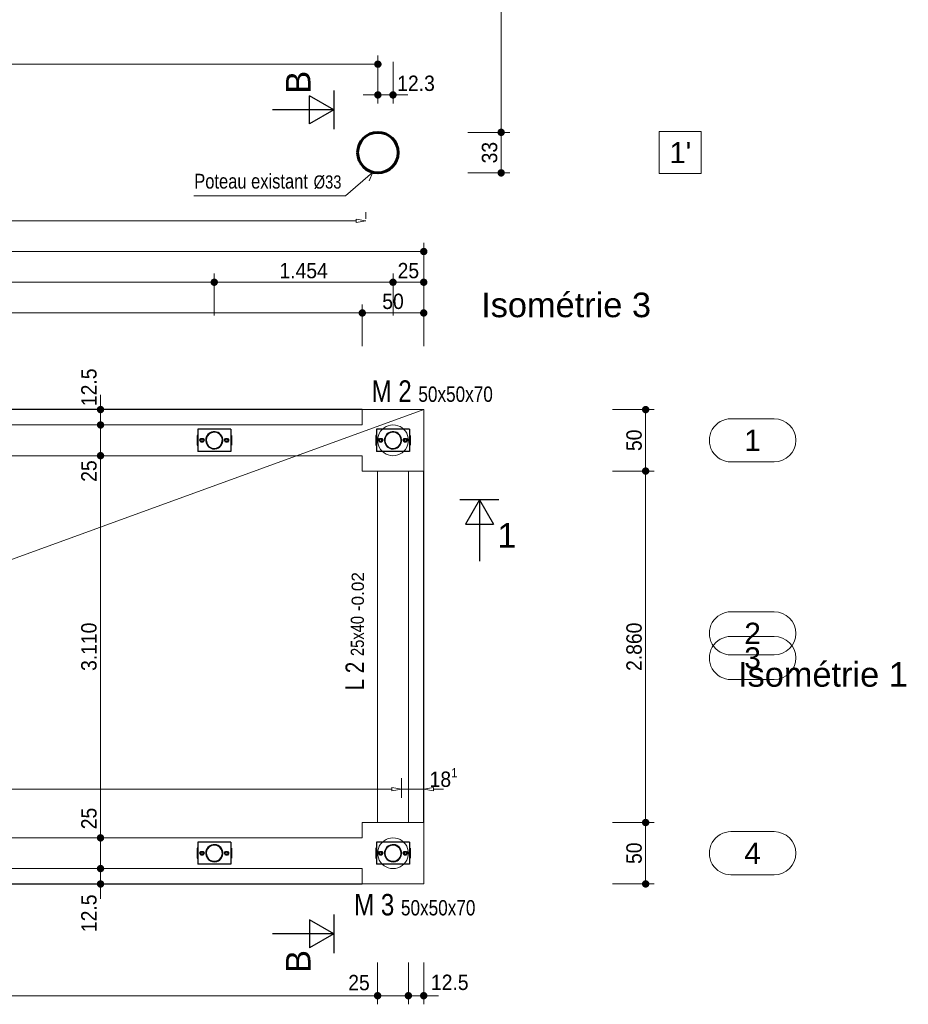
# Model space of a CAD drawing. Header units: metres. Extents: x -72 to 55, y -2 to 35.
# Tile 4 of 8: x -21 to -14, y 16 to 24. Entities that reach past the tile are written whole.
import ezdxf
from ezdxf.enums import TextEntityAlignment as Align

# ---------------------------------------------------------------- set-up
doc = ezdxf.new("R2010")
doc.units = ezdxf.units.M
doc.layers.add('FOND. ESCAL. SECOURS . FONDATIONS- PL BAS RDC', color=7, linetype='Continuous')
doc.layers.add('FOND. ESCAL. SECOURS . FONDATIONS- PL BAS RDC. Habillage', color=7, linetype='Continuous')
doc.styles.add('GrAnnotations', font='simplex.shx', dxfattribs={"height": 0.15})
doc.styles.add('GrCotations', font='arial.ttf', dxfattribs={"width": 0.9})
doc.styles.add('GrCoupe', font='swissli.ttf', dxfattribs={"height": 0.2})
doc.styles.add('GrTitreDessin', font='swissli.ttf', dxfattribs={"height": 0.2})
doc.styles.add('GrTrame', font='arial.ttf', dxfattribs={"height": 0.17})

# ---------------------------------------------------------------- blocks, each defined once
blk = doc.blocks.new('Part-1649644-26931 - 26851')
at = {"color": 136, "linetype": 'Continuous', "lineweight": -3}
for start_param, end_param in [(-0.7853981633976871, 2.356194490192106), (2.356194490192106, 5.497787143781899)]:
    blk.add_ellipse((87754.80934935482, 7340.6196640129), major_axis=(-7.07106781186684, 7.071067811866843), ratio=0.9999999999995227, start_param=start_param, end_param=end_param, dxfattribs=at)
blk = doc.blocks.new('Part-1649644-26932 - 26851')
at = {"layer": 'FOND. ESCAL. SECOURS . FONDATIONS- PL BAS RDC', "color": 136, "linetype": 'Continuous', "lineweight": -3}
for p, q in [((87714.80934935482, 7305.619664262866), (87714.80934935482, 7300.619665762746)), ((87714.80934935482, 7300.619665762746), (87794.80934935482, 7300.619665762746)), ((87794.80934935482, 7300.619665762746), (87794.80934935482, 7305.619664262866))]:
    blk.add_line(p, q, dxfattribs=at)
blk = doc.blocks.new('Part-1649644-26926 - 26851')
at = {"layer": 'FOND. ESCAL. SECOURS . FONDATIONS- PL BAS RDC', "color": 136, "linetype": 'Continuous', "lineweight": -3}
for p, q in [((87714.80934935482, 7575.619664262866), (87714.80934935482, 7580.619665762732)), ((87714.80934935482, 7580.619665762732), (87794.80934935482, 7580.619665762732)), ((87794.80934935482, 7580.619665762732), (87794.80934935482, 7575.619664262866))]:
    blk.add_line(p, q, dxfattribs=at)
blk = doc.blocks.new('Part-1649644-26872 - 26851')
at = {"layer": 'FOND. ESCAL. SECOURS . FONDATIONS- PL BAS RDC', "color": 136, "linetype": 'Continuous', "lineweight": -3}
for major_axis, ratio, start_param, end_param in [((49.39140756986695, 49.39140756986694), 0.999999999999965, 5.811946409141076, 8.953539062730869), ((-46.5629804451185, 46.5629804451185), 0.9999999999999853, 0.4712388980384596, 3.612831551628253), ((49.39140756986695, 49.39140756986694), 0.999999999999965, 2.670353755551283, 5.811946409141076), ((46.56298044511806, 46.56298044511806), 1, 5.183627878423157, 8.325220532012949)]:
    blk.add_ellipse((87754.80934935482, 7440.61966387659), major_axis=major_axis, ratio=ratio, start_param=start_param, end_param=end_param, dxfattribs=at)
blk = doc.blocks.new('Part-1649644-26930 - 26851')
at = {"layer": 'FOND. ESCAL. SECOURS . FONDATIONS- PL BAS RDC', "color": 136, "linetype": 'Continuous', "lineweight": -3}
for p, q in [((87739.80934935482, 7549.279918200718), (87754.80934935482, 7557.940172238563)), ((87739.80934935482, 7531.95941012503), (87739.80934935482, 7549.279918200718)), ((87754.80934935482, 7523.299156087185), (87739.80934935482, 7531.95941012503)), ((87754.80934935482, 7557.940172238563), (87769.80934935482, 7549.279918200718)), ((87769.80934935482, 7531.95941012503), (87754.80934935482, 7523.299156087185)), ((87769.80934935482, 7549.279918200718), (87769.80934935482, 7531.95941012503))]:
    blk.add_line(p, q, dxfattribs=at)
blk = doc.blocks.new('Part-1649644-26873 - 26851')
at = {"layer": 'FOND. ESCAL. SECOURS . FONDATIONS- PL BAS RDC', "color": 136, "linetype": 'Continuous', "lineweight": -3}
for major_axis, ratio, start_param, end_param in [((-49.39140756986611, 49.39140756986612), 0.9999999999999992, 4.241150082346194, 7.382742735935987), ((-46.5629804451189, 46.56298044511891), 0.9999999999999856, 0.4712388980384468, 3.61283155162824), ((49.39140756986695, 49.39140756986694), 0.999999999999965, 2.670353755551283, 5.811946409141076), ((46.56298044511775, 46.56298044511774), 1, 5.183627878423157, 8.325220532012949)]:
    blk.add_ellipse((87754.80934935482, 8894.389608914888), major_axis=major_axis, ratio=ratio, start_param=start_param, end_param=end_param, dxfattribs=at)
blk = doc.blocks.new('Part-1649644-26923 - 26851')
at = {"layer": 'FOND. ESCAL. SECOURS . FONDATIONS- PL BAS RDC', "color": 136, "linetype": 'Continuous', "lineweight": -3}
for p, q in [((87664.95935090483, 7575.619664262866), (87664.95935090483, 7305.619664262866)), ((87664.95935090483, 7575.619664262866), (87844.65934780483, 7575.619664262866)), ((87844.65934780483, 7575.619664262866), (87844.65934780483, 7305.619664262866)), ((87664.95935090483, 7305.619664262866), (87844.65934780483, 7305.619664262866))]:
    blk.add_line(p, q, dxfattribs=at)
blk = doc.blocks.new('Part-1649644-26925 - 26851')
at = {"color": 136, "linetype": 'Continuous', "lineweight": -3}
for start_param, end_param in [(-0.7853981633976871, 2.356194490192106), (2.356194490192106, 5.497787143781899)]:
    blk.add_ellipse((87754.80934935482, 7540.619664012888), major_axis=(-7.07106781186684, 7.071067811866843), ratio=0.9999999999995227, start_param=start_param, end_param=end_param, dxfattribs=at)
blk = doc.blocks.new('Part-1649644-26936 - 26851')
at = {"layer": 'FOND. ESCAL. SECOURS . FONDATIONS- PL BAS RDC', "color": 136, "linetype": 'Continuous', "lineweight": -3}
for p, q in [((87739.80934935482, 7349.279918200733), (87754.80934935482, 7357.940172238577)), ((87739.80934935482, 7331.959410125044), (87739.80934935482, 7349.279918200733)), ((87754.80934935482, 7323.2991560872), (87739.80934935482, 7331.959410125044)), ((87754.80934935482, 7357.940172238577), (87769.80934935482, 7349.279918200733)), ((87769.80934935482, 7331.959410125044), (87754.80934935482, 7323.2991560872)), ((87769.80934935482, 7349.279918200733), (87769.80934935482, 7331.959410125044))]:
    blk.add_line(p, q, dxfattribs=at)
blk = doc.blocks.new('Part-1649644-26939 - 26851')
at = {"layer": 'FOND. ESCAL. SECOURS . FONDATIONS- PL BAS RDC', "color": 136, "linetype": 'Continuous', "lineweight": -3}
for p, q in [((87664.95935090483, 9029.38960706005), (87664.95935090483, 8759.38960706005)), ((87664.95935090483, 9029.38960706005), (87844.65934780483, 9029.38960706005)), ((87844.65934780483, 9029.38960706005), (87844.65934780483, 8759.38960706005)), ((87664.95935090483, 8759.38960706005), (87844.65934780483, 8759.38960706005))]:
    blk.add_line(p, q, dxfattribs=at)
blk = doc.blocks.new('Part-1649644-26941 - 26851')
at = {"color": 136, "linetype": 'Continuous', "lineweight": -3}
for start_param, end_param in [(-0.7853981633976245, 2.356194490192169), (2.356194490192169, 5.497787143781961)]:
    blk.add_ellipse((87754.80934935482, 8994.389608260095), major_axis=(-7.071067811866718, 7.071067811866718), ratio=0.9999999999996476, start_param=start_param, end_param=end_param, dxfattribs=at)
blk = doc.blocks.new('Part-1649644-26942 - 26851')
at = {"layer": 'FOND. ESCAL. SECOURS . FONDATIONS- PL BAS RDC', "color": 136, "linetype": 'Continuous', "lineweight": -3}
for p, q in [((87714.80934935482, 9029.38960706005), (87714.80934935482, 9034.389599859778)), ((87714.80934935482, 9034.389599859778), (87794.80934935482, 9034.389599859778)), ((87794.80934935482, 9034.389599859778), (87794.80934935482, 9029.38960706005))]:
    blk.add_line(p, q, dxfattribs=at)
blk = doc.blocks.new('Part-1649644-26946 - 26851')
at = {"layer": 'FOND. ESCAL. SECOURS . FONDATIONS- PL BAS RDC', "color": 136, "linetype": 'Continuous', "lineweight": -3}
for p, q in [((87739.80934935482, 9003.04986157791), (87754.80934935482, 9011.710115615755)), ((87739.80934935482, 8985.729353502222), (87739.80934935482, 9003.04986157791)), ((87754.80934935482, 8977.069099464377), (87739.80934935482, 8985.729353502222)), ((87754.80934935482, 9011.710115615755), (87769.80934935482, 9003.04986157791)), ((87769.80934935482, 8985.729353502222), (87754.80934935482, 8977.069099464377)), ((87769.80934935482, 9003.04986157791), (87769.80934935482, 8985.729353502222))]:
    blk.add_line(p, q, dxfattribs=at)
blk = doc.blocks.new('Part-1649644-26947 - 26851')
at = {"color": 136, "linetype": 'Continuous', "lineweight": -3}
for major_axis, ratio, start_param, end_param in [((-7.071067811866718, 7.071067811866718), 0.9999999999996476, -0.7853981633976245, 2.356194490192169), ((-7.071067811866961, 7.071067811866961), 0.9999999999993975, 2.356194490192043, 5.497787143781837)]:
    blk.add_ellipse((87754.80934935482, 8794.389608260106), major_axis=major_axis, ratio=ratio, start_param=start_param, end_param=end_param, dxfattribs=at)
blk = doc.blocks.new('Part-1649644-26948 - 26851')
at = {"layer": 'FOND. ESCAL. SECOURS . FONDATIONS- PL BAS RDC', "color": 136, "linetype": 'Continuous', "lineweight": -3}
for p, q in [((87714.80934935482, 8759.38960706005), (87714.80934935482, 8754.389599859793)), ((87714.80934935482, 8754.389599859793), (87794.80934935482, 8754.389599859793)), ((87794.80934935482, 8754.389599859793), (87794.80934935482, 8759.38960706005))]:
    blk.add_line(p, q, dxfattribs=at)
blk = doc.blocks.new('Part-1649644-26952 - 26851')
at = {"layer": 'FOND. ESCAL. SECOURS . FONDATIONS- PL BAS RDC', "color": 136, "linetype": 'Continuous', "lineweight": -3}
for p, q in [((87739.80934935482, 8803.049861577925), (87754.80934935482, 8811.71011561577)), ((87739.80934935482, 8785.729353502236), (87739.80934935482, 8803.049861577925)), ((87754.80934935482, 8777.069099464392), (87739.80934935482, 8785.729353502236)), ((87754.80934935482, 8811.71011561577), (87769.80934935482, 8803.049861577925)), ((87769.80934935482, 8785.729353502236), (87754.80934935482, 8777.069099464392)), ((87769.80934935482, 8803.049861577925), (87769.80934935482, 8785.729353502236))]:
    blk.add_line(p, q, dxfattribs=at)
blk = doc.blocks.new('Part-1649644-26978 - 26851')
at = {"layer": 'FOND. ESCAL. SECOURS . FONDATIONS- PL BAS RDC', "color": 136, "linetype": 'Continuous', "lineweight": -3}
for centre, major_axis, ratio, start_param, end_param in [((91114.83934935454, 7440.619663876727), (49.391407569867, 49.39140756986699), 0.9999999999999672, 5.81194640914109, 8.953539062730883), ((91114.83934935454, 7440.61966387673), (-46.5629804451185, 46.5629804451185), 0.9999999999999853, 0.4712388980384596, 3.612831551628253), ((91114.83934935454, 7440.619663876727), (49.391407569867, 49.39140756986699), 0.9999999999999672, 2.670353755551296, 5.81194640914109), ((91114.83934935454, 7440.61966387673), (-46.5629804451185, 46.5629804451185), 0.9999999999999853, 3.612831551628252, 6.754424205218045)]:
    blk.add_ellipse(centre, major_axis=major_axis, ratio=ratio, start_param=start_param, end_param=end_param, dxfattribs=at)
blk = doc.blocks.new('Part-1649644-26979 - 26851')
at = {"layer": 'FOND. ESCAL. SECOURS . FONDATIONS- PL BAS RDC', "color": 136, "linetype": 'Continuous', "lineweight": -3}
for centre, major_axis, ratio, start_param, end_param in [((91114.83934935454, 8894.38960891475), (49.39140756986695, 49.39140756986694), 0.999999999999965, 5.811946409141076, 8.953539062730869), ((91114.83934935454, 8894.389608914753), (-46.56298044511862, 46.56298044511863), 0.9999999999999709, 0.471238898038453, 3.612831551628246), ((91114.83934935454, 8894.38960891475), (49.39140756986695, 49.39140756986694), 0.999999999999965, 2.670353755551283, 5.811946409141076), ((91114.83934935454, 8894.389608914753), (-46.56298044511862, 46.56298044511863), 0.9999999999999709, 3.612831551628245, 6.754424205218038)]:
    blk.add_ellipse(centre, major_axis=major_axis, ratio=ratio, start_param=start_param, end_param=end_param, dxfattribs=at)
blk = doc.blocks.new('Part-1649644-27000 - 26851')
at = {"layer": 'FOND. ESCAL. SECOURS . FONDATIONS- PL BAS RDC', "color": 136, "linetype": 'Continuous', "lineweight": -3}
for p, q in [((91024.98935090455, 7575.619664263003), (91024.98935090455, 7305.619664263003)), ((91024.98935090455, 7575.619664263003), (91204.68934780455, 7575.619664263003)), ((91204.68934780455, 7575.619664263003), (91204.68934780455, 7305.619664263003)), ((91024.98935090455, 7305.619664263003), (91204.68934780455, 7305.619664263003))]:
    blk.add_line(p, q, dxfattribs=at)
blk = doc.blocks.new('Part-1649644-27002 - 26851')
at = {"color": 136, "linetype": 'Continuous', "lineweight": -3}
for major_axis, ratio, start_param, end_param in [((-7.071067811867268, 7.071067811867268), 0.9999999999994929, -0.7853981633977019, 2.356194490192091), ((-7.071067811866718, 7.071067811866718), 0.9999999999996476, 2.356194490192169, 5.497787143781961)]:
    blk.add_ellipse((91114.83934935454, 7540.619664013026), major_axis=major_axis, ratio=ratio, start_param=start_param, end_param=end_param, dxfattribs=at)
blk = doc.blocks.new('Part-1649644-27003 - 26851')
at = {"layer": 'FOND. ESCAL. SECOURS . FONDATIONS- PL BAS RDC', "color": 136, "linetype": 'Continuous', "lineweight": -3}
for p, q in [((91074.83934935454, 7575.619664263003), (91074.83934935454, 7580.61966576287)), ((91074.83934935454, 7580.61966576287), (91154.83934935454, 7580.61966576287)), ((91154.83934935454, 7580.61966576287), (91154.83934935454, 7575.619664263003))]:
    blk.add_line(p, q, dxfattribs=at)
blk = doc.blocks.new('Part-1649644-27007 - 26851')
at = {"layer": 'FOND. ESCAL. SECOURS . FONDATIONS- PL BAS RDC', "color": 136, "linetype": 'Continuous', "lineweight": -3}
for p, q in [((91099.83934935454, 7549.279918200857), (91114.83934935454, 7557.940172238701)), ((91099.83934935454, 7531.959410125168), (91099.83934935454, 7549.279918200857)), ((91114.83934935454, 7523.299156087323), (91099.83934935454, 7531.959410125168)), ((91114.83934935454, 7557.940172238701), (91129.83934935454, 7549.279918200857)), ((91129.83934935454, 7531.959410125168), (91114.83934935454, 7523.299156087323)), ((91129.83934935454, 7549.279918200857), (91129.83934935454, 7531.959410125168))]:
    blk.add_line(p, q, dxfattribs=at)
blk = doc.blocks.new('Part-1649644-27008 - 26851')
at = {"color": 136, "linetype": 'Continuous', "lineweight": -3}
for start_param, end_param in [(-0.7853981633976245, 2.356194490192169), (2.356194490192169, 5.497787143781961)]:
    blk.add_ellipse((91114.83934935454, 7340.61966401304), major_axis=(-7.071067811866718, 7.071067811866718), ratio=0.9999999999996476, start_param=start_param, end_param=end_param, dxfattribs=at)
blk = doc.blocks.new('Part-1649644-27009 - 26851')
at = {"layer": 'FOND. ESCAL. SECOURS . FONDATIONS- PL BAS RDC', "color": 136, "linetype": 'Continuous', "lineweight": -3}
for p, q in [((91074.83934935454, 7305.619664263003), (91074.83934935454, 7300.619665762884)), ((91074.83934935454, 7300.619665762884), (91154.83934935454, 7300.619665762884)), ((91154.83934935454, 7300.619665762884), (91154.83934935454, 7305.619664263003))]:
    blk.add_line(p, q, dxfattribs=at)
blk = doc.blocks.new('Part-1649644-27013 - 26851')
at = {"layer": 'FOND. ESCAL. SECOURS . FONDATIONS- PL BAS RDC', "color": 136, "linetype": 'Continuous', "lineweight": -3}
for p, q in [((91099.83934935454, 7349.279918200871), (91114.83934935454, 7357.940172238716)), ((91099.83934935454, 7331.959410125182), (91099.83934935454, 7349.279918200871)), ((91114.83934935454, 7323.299156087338), (91099.83934935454, 7331.959410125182)), ((91114.83934935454, 7357.940172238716), (91129.83934935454, 7349.279918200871)), ((91129.83934935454, 7331.959410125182), (91114.83934935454, 7323.299156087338)), ((91129.83934935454, 7349.279918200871), (91129.83934935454, 7331.959410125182))]:
    blk.add_line(p, q, dxfattribs=at)
blk = doc.blocks.new('Part-1649644-27016 - 26851')
at = {"layer": 'FOND. ESCAL. SECOURS . FONDATIONS- PL BAS RDC', "color": 136, "linetype": 'Continuous', "lineweight": -3}
for p, q in [((91024.98935090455, 9029.389607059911), (91024.98935090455, 8759.389607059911)), ((91024.98935090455, 9029.389607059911), (91204.68934780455, 9029.389607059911)), ((91204.68934780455, 9029.389607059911), (91204.68934780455, 8759.389607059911)), ((91024.98935090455, 8759.389607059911), (91204.68934780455, 8759.389607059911))]:
    blk.add_line(p, q, dxfattribs=at)
blk = doc.blocks.new('Part-1649644-27018 - 26851')
at = {"color": 136, "linetype": 'Continuous', "lineweight": -3}
for start_param, end_param in [(-0.7853981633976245, 2.356194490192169), (2.356194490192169, 5.497787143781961)]:
    blk.add_ellipse((91114.83934935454, 8994.389608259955), major_axis=(-7.071067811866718, 7.071067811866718), ratio=0.9999999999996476, start_param=start_param, end_param=end_param, dxfattribs=at)
blk = doc.blocks.new('Part-1649644-27019 - 26851')
at = {"layer": 'FOND. ESCAL. SECOURS . FONDATIONS- PL BAS RDC', "color": 136, "linetype": 'Continuous', "lineweight": -3}
for p, q in [((91074.83934935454, 9029.389607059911), (91074.83934935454, 9034.38959985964)), ((91074.83934935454, 9034.38959985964), (91154.83934935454, 9034.38959985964)), ((91154.83934935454, 9034.38959985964), (91154.83934935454, 9029.389607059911))]:
    blk.add_line(p, q, dxfattribs=at)
blk = doc.blocks.new('Part-1649644-27023 - 26851')
at = {"layer": 'FOND. ESCAL. SECOURS . FONDATIONS- PL BAS RDC', "color": 136, "linetype": 'Continuous', "lineweight": -3}
for p, q in [((91099.83934935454, 9003.049861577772), (91114.83934935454, 9011.710115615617)), ((91099.83934935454, 8985.729353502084), (91099.83934935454, 9003.049861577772)), ((91114.83934935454, 8977.06909946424), (91099.83934935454, 8985.729353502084)), ((91114.83934935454, 9011.710115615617), (91129.83934935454, 9003.049861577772)), ((91129.83934935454, 8985.729353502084), (91114.83934935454, 8977.06909946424)), ((91129.83934935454, 9003.049861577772), (91129.83934935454, 8985.729353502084))]:
    blk.add_line(p, q, dxfattribs=at)
blk = doc.blocks.new('Part-1649644-27024 - 26851')
at = {"color": 136, "linetype": 'Continuous', "lineweight": -3}
for start_param, end_param in [(-0.7853981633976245, 2.356194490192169), (2.356194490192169, 5.497787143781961)]:
    blk.add_ellipse((91114.83934935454, 8794.389608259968), major_axis=(-7.071067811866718, 7.071067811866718), ratio=0.9999999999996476, start_param=start_param, end_param=end_param, dxfattribs=at)
blk = doc.blocks.new('Part-1649644-27025 - 26851')
at = {"layer": 'FOND. ESCAL. SECOURS . FONDATIONS- PL BAS RDC', "color": 136, "linetype": 'Continuous', "lineweight": -3}
for p, q in [((91074.83934935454, 8759.389607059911), (91074.83934935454, 8754.389599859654)), ((91074.83934935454, 8754.389599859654), (91154.83934935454, 8754.389599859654)), ((91154.83934935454, 8754.389599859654), (91154.83934935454, 8759.389607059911))]:
    blk.add_line(p, q, dxfattribs=at)
blk = doc.blocks.new('Part-1649644-27029 - 26851')
at = {"layer": 'FOND. ESCAL. SECOURS . FONDATIONS- PL BAS RDC', "color": 136, "linetype": 'Continuous', "lineweight": -3}
for p, q in [((91099.83934935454, 8803.049861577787), (91114.83934935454, 8811.710115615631)), ((91099.83934935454, 8785.729353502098), (91099.83934935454, 8803.049861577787)), ((91114.83934935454, 8777.069099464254), (91099.83934935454, 8785.729353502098)), ((91114.83934935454, 8811.710115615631), (91129.83934935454, 8803.049861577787)), ((91129.83934935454, 8785.729353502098), (91114.83934935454, 8777.069099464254)), ((91129.83934935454, 8803.049861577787), (91129.83934935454, 8785.729353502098))]:
    blk.add_line(p, q, dxfattribs=at)

msp = doc.modelspace()

# ---------------------------------------------------------------- linework, layer by layer
at = {"layer": 'FOND. ESCAL. SECOURS . FONDATIONS- PL BAS RDC', "color": 40, "linetype": 'Continuous', "lineweight": 18}
for p, q in [((-17.11399707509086, 23.13335158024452), (-17.11399707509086, 26.01335158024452)), ((-18.17682389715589, 23.62795062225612), (-25.27182389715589, 23.62795062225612)), ((-18.14682389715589, 23.62795062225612), (-18.17682389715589, 23.62795062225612)), ((-18.17682389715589, 23.37795062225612), (-18.23682389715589, 23.37795062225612)), ((-18.14682389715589, 23.37795062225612), (-18.17682389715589, 23.37795062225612)), ((-18.11682389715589, 23.37795062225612), (-17.99382389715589, 23.37795062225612)), ((-17.96382389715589, 23.37795062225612), (-17.93382389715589, 23.37795062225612)), ((-17.93382389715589, 23.37795062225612), (-17.87382389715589, 23.37795062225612)), ((-17.11399707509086, 23.10335158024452), (-17.11399707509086, 23.13335158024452)), ((-17.11399707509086, 23.04335158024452), (-17.11399707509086, 23.01335158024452)), ((-17.11399707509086, 23.01335158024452), (-17.11399707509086, 22.80335151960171)), ((-17.11399707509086, 22.77335151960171), (-17.11399707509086, 22.80335151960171)), ((-25.15432389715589, 22.35377756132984), (-18.29432389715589, 22.35377756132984)), ((-18.29432389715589, 22.36711089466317), (-18.21432389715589, 22.35377756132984)), ((-18.29432389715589, 22.36711089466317), (-18.29432389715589, 22.34044422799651)), ((-18.21432389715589, 22.35377756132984), (-18.29432389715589, 22.34044422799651)), ((-17.8038239, 22.10378524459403), (-25.3148239, 22.10378524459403)), ((-17.7738239, 22.10378524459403), (-17.8038239, 22.10378524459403)), ((-23.24882389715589, 21.85378524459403), (-19.50782389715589, 21.85378524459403)), ((-19.47782389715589, 21.85378524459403), (-19.50782389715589, 21.85378524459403)), ((-19.41782389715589, 21.85378524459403), (-19.38782389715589, 21.85378524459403)), ((-18.05382389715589, 21.85378524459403), (-19.38782389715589, 21.85378524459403)), ((-18.02382389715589, 21.85378524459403), (-18.05382389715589, 21.85378524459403)), ((-17.96382389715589, 21.85378524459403), (-17.93382389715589, 21.85378524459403)), ((-17.93382389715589, 21.85378524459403), (-17.8038239, 21.85378524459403)), ((-17.7738239, 21.85378524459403), (-17.8038239, 21.85378524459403)), ((-18.3038239, 21.60378524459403), (-24.8148239, 21.60378524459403)), ((-18.2738239, 21.60378524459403), (-18.3038239, 21.60378524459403)), ((-18.2138239, 21.60378524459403), (-18.1838239, 21.60378524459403)), ((-18.1838239, 21.60378524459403), (-17.8038239, 21.60378524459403)), ((-17.7738239, 21.60378524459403), (-17.8038239, 21.60378524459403)), ((-20.37292794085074, 20.87749641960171), (-20.37292794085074, 20.93749641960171)), ((-20.37292794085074, 20.84749641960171), (-20.37292794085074, 20.87749641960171)), ((-20.37292794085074, 20.81749641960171), (-20.37292794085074, 20.69249641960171)), ((-20.37292794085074, 20.75249641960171), (-20.37292794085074, 20.81249641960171)), ((-20.37292794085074, 20.72249641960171), (-20.37292794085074, 20.75249641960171)), ((-15.93860647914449, 20.7874964), (-15.93860647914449, 20.7574964)), ((-15.93860647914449, 20.7574964), (-15.93860647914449, 20.3774964)), ((-20.37292794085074, 20.44249641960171), (-20.37292794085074, 20.69249641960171)), ((-20.37292794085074, 20.66249641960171), (-20.37292794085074, 20.63249641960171)), ((-20.37292794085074, 20.63249641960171), (-20.37292794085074, 20.57249641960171)), ((-20.37292794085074, 20.41249641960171), (-20.37292794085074, 20.38249641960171)), ((-20.37292794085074, 20.41249641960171), (-20.37292794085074, 20.38249641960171)), ((-20.37292794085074, 20.38249641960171), (-20.37292794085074, 20.32249641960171)), ((-20.37292794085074, 20.38249641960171), (-20.37292794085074, 17.39249641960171)), ((-15.93860647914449, 20.3474964), (-15.93860647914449, 20.3774964)), ((-15.93860647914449, 20.2874964), (-15.93860647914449, 20.2574964)), ((-15.93860647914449, 17.51749641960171), (-15.93860647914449, 20.2574964)), ((-18.00432389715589, 17.72889936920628), (-25.1143238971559, 17.72889936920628)), ((-18.00432389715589, 17.72889936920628), (-18.08432389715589, 17.72889936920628)), ((-18.00432389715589, 17.74223270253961), (-17.92432389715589, 17.72889936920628)), ((-18.00432389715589, 17.74223270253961), (-18.00432389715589, 17.71556603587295)), ((-18.00432389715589, 17.74223270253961), (-17.92432389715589, 17.72889936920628)), ((-18.00432389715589, 17.74223270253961), (-18.00432389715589, 17.71556603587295)), ((-17.92432389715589, 17.72889936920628), (-18.00432389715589, 17.71556603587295)), ((-17.92432389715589, 17.72889936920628), (-18.00432389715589, 17.71556603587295)), ((-17.92432389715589, 17.72889936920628), (-17.74382389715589, 17.72889936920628)), ((-17.74382389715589, 17.72889936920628), (-17.66382389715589, 17.74223270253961)), ((-17.66382389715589, 17.71556603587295), (-17.74382389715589, 17.72889936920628)), ((-17.66382389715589, 17.71556603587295), (-17.66382389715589, 17.74223270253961)), ((-17.66382389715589, 17.72889936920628), (-17.58382389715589, 17.72889936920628)), ((-15.93860647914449, 17.48749641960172), (-15.93860647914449, 17.51749641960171)), ((-20.37292794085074, 17.39249641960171), (-20.37292794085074, 17.45249641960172)), ((-20.37292794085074, 17.36249641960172), (-20.37292794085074, 17.39249641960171)), ((-20.37292794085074, 17.36249641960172), (-20.37292794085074, 17.39249641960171)), ((-15.93860647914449, 17.42749641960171), (-15.93860647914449, 17.39749641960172)), ((-15.93860647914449, 17.39749641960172), (-15.93860647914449, 17.0174964)), ((-20.37292794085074, 17.08249641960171), (-20.37292794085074, 17.33249641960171)), ((-20.37292794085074, 17.14249641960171), (-20.37292794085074, 17.20249641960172)), ((-20.37292794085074, 17.11249641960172), (-20.37292794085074, 17.14249641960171)), ((-20.37292794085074, 17.08249641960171), (-20.37292794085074, 16.95749641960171)), ((-20.37292794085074, 17.05249641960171), (-20.37292794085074, 17.02249641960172)), ((-20.37292794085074, 17.02249641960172), (-20.37292794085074, 16.96249641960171)), ((-15.93860647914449, 16.9874964), (-15.93860647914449, 17.0174964)), ((-20.37292794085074, 16.92749641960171), (-20.37292794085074, 16.89749641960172)), ((-20.37292794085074, 16.89749641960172), (-20.37292794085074, 16.83749641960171)), ((-18.17882389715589, 16.04828864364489), (-24.93982389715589, 16.04828864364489)), ((-18.17882389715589, 16.04828864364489), (-18.23882389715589, 16.04828864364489)), ((-18.14882389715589, 16.04828864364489), (-18.17882389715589, 16.04828864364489)), ((-18.14882389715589, 16.04828864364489), (-18.17882389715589, 16.04828864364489)), ((-18.11882389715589, 16.04828864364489), (-17.86882389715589, 16.04828864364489)), ((-17.9288239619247, 16.04828864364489), (-17.9888239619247, 16.04828864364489)), ((-17.8988239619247, 16.04828864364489), (-17.9288239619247, 16.04828864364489)), ((-17.74382389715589, 16.04828864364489), (-17.8688239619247, 16.04828864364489)), ((-17.83882389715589, 16.04828864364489), (-17.80882389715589, 16.04828864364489)), ((-17.80882389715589, 16.04828864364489), (-17.74882389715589, 16.04828864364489)), ((-17.71382389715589, 16.04828864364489), (-17.68382389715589, 16.04828864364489)), ((-17.68382389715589, 16.04828864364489), (-17.62382389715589, 16.04828864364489))]:
    msp.add_line(p, q, dxfattribs=at)
at = {"layer": 'FOND. ESCAL. SECOURS . FONDATIONS- PL BAS RDC', "color": 42, "linetype": 'Continuous', "lineweight": 18}
for p, q in [((-18.11682389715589, 23.39826359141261), (-18.11682389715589, 23.69795062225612)), ((-17.99382389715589, 23.64795062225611), (-17.99382389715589, 23.30795062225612)), ((-18.11682389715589, 23.37795062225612), (-18.11682389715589, 23.30795062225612)), ((-17.38399707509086, 23.07335158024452), (-17.04399707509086, 23.07335158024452)), ((-17.38399707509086, 23.07335158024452), (-17.04399707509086, 23.07335158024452)), ((-17.38399707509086, 22.74335151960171), (-17.04399707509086, 22.74335151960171)), ((-18.21432389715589, 22.36869671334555), (-18.21432389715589, 22.42377756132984)), ((-17.7438239, 21.83378524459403), (-17.7438239, 22.17378524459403)), ((-19.44782389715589, 21.58378524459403), (-19.44782389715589, 21.92378524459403)), ((-19.44782389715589, 21.58378524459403), (-19.44782389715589, 21.92378524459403)), ((-17.99382389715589, 21.58378524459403), (-17.99382389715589, 21.92378524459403)), ((-17.99382389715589, 21.58378524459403), (-17.99382389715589, 21.92378524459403)), ((-17.7438239, 21.58378524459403), (-17.7438239, 21.92378524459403)), ((-18.2438239, 21.33378524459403), (-18.2438239, 21.67378524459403)), ((-18.2438239, 21.33378524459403), (-18.2438239, 21.67378524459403)), ((-17.7438239, 21.33378524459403), (-17.7438239, 21.67378524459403)), ((-20.64292794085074, 20.81749641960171), (-20.30292794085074, 20.81749641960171)), ((-16.20860647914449, 20.8174964), (-15.86860647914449, 20.8174964)), ((-20.64292794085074, 20.69249641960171), (-20.30292794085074, 20.69249641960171)), ((-20.64292794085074, 20.69249641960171), (-20.30292794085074, 20.69249641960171)), ((-20.64292794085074, 20.44249641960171), (-20.30292794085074, 20.44249641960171)), ((-20.64292794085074, 20.44249641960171), (-20.30292794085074, 20.44249641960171)), ((-16.20860647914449, 20.3174964), (-15.86860647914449, 20.3174964)), ((-16.20860647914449, 20.3174964), (-15.86860647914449, 20.3174964)), ((-17.92432389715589, 17.81849687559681), (-17.92432389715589, 17.65889936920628)), ((-17.92432389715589, 17.73247888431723), (-17.92432389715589, 17.65889936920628)), ((-17.74382389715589, 17.72889936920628), (-17.74382389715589, 17.65889936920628)), ((-16.20860647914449, 17.45749641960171), (-15.86860647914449, 17.45749641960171)), ((-16.20860647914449, 17.45749641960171), (-15.86860647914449, 17.45749641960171)), ((-20.64292794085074, 17.33249641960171), (-20.30292794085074, 17.33249641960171)), ((-20.64292794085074, 17.33249641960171), (-20.30292794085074, 17.33249641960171)), ((-20.64292794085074, 17.08249641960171), (-20.30292794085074, 17.08249641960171)), ((-20.64292794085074, 17.08249641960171), (-20.30292794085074, 17.08249641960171)), ((-20.64292794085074, 16.95749641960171), (-20.30292794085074, 16.95749641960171)), ((-16.20860647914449, 16.9574964), (-15.86860647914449, 16.9574964)), ((-18.11882389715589, 16.31828864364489), (-18.11882389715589, 15.97828864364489)), ((-18.11882389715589, 16.31828864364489), (-18.11882389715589, 15.97828864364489)), ((-17.8688239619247, 16.31828864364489), (-17.8688239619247, 15.97828864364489)), ((-17.86882389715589, 16.31828864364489), (-17.86882389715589, 15.97828864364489)), ((-17.74382389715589, 16.31828864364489), (-17.74382389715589, 15.97828864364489))]:
    msp.add_line(p, q, dxfattribs=at)
at = {"layer": 'FOND. ESCAL. SECOURS . FONDATIONS- PL BAS RDC', "color": 7, "linetype": 'Continuous', "lineweight": -3}
for p, q in [((-18.47431670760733, 23.25688858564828), (-18.67431670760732, 23.37035165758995)), ((-18.67431670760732, 23.14342551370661), (-18.67431670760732, 23.37035165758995)), ((-18.67431670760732, 23.25688858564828), (-18.97431670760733, 23.25688858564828)), ((-18.47431670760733, 23.25688858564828), (-18.67431670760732, 23.25688858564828)), ((-18.47431670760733, 23.25688858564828), (-18.67431670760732, 23.14342551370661))]:
    msp.add_line(p, q, dxfattribs=at)
at = {"layer": 'FOND. ESCAL. SECOURS . FONDATIONS- PL BAS RDC', "color": 6, "linetype": 'Continuous', "lineweight": 18}
for p, q in [((-15.8275196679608, 22.7376557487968), (-15.8275196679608, 23.07904729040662)), ((-15.8275196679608, 23.07904729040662), (-15.48612812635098, 23.07904729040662)), ((-15.48612812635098, 23.07904729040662), (-15.48612812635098, 22.7376557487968)), ((-15.48612812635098, 22.7376557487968), (-15.8275196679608, 22.7376557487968)), ((-15.24462198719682, 20.74329450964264), (-14.89302580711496, 20.74329450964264)), ((-15.24462198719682, 20.39169832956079), (-14.89302580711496, 20.39169832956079)), ((-15.24462198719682, 19.17229450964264), (-14.89302580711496, 19.17229450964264)), ((-15.24462198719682, 18.97229450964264), (-14.89302580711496, 18.97229450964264)), ((-15.24462198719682, 18.82069832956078), (-14.89302580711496, 18.82069832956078)), ((-15.24462198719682, 18.62069832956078), (-14.89302580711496, 18.62069832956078)), ((-15.24462198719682, 17.38329450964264), (-14.89302580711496, 17.38329450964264)), ((-15.24462198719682, 17.03169832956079), (-14.89302580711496, 17.03169832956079))]:
    msp.add_line(p, q, dxfattribs=at)
at = {"layer": 'FOND. ESCAL. SECOURS . FONDATIONS- PL BAS RDC', "color": 30, "linetype": 'Continuous', "lineweight": -3}
for p, q in [((-18.24382389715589, 20.81749641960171), (-24.87482389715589, 20.81749641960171)), ((-17.74382389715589, 17.45749641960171), (-17.74382389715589, 20.31749641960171)), ((-24.87482389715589, 16.95749641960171), (-18.24382389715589, 16.95749641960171))]:
    msp.add_line(p, q, dxfattribs=at)
at = {"layer": 'FOND. ESCAL. SECOURS . FONDATIONS- PL BAS RDC', "color": 6, "linetype": 'Continuous', "lineweight": 20}
for p, q in [((-17.7438239, 20.8174964), (-18.2438239, 20.8174964)), ((-17.7438239, 20.3174964), (-17.7438239, 20.8174964)), ((-17.7438239, 16.9574964), (-17.7438239, 17.4574964)), ((-18.2438239, 16.9574964), (-17.7438239, 16.9574964))]:
    msp.add_line(p, q, dxfattribs=at)
at = {"layer": 'FOND. ESCAL. SECOURS . FONDATIONS- PL BAS RDC', "color": 7, "linetype": 'Continuous', "lineweight": 13}
for p, q in [((-18.2438239, 20.69249641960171), (-18.2438239, 20.8174964)), ((-24.8748239, 20.69249641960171), (-18.2438239, 20.69249641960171)), ((-18.2438239, 20.44249641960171), (-24.8748239, 20.44249641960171)), ((-18.2438239, 20.3174964), (-18.2438239, 20.44249641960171)), ((-18.2438239, 20.3174964), (-18.11882389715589, 20.31749641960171)), ((-18.11882389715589, 20.31749641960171), (-17.86882389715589, 20.31749641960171)), ((-18.11882389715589, 17.45749641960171), (-18.11882389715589, 20.3174964)), ((-17.7438239, 20.3174964), (-17.86882389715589, 20.31749641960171)), ((-17.86882389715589, 20.3174964), (-17.86882389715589, 17.45749641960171)), ((-18.2438239, 17.4574964), (-18.11882389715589, 17.45749641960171)), ((-18.2438239, 17.33249641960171), (-18.2438239, 17.4574964)), ((-17.86882389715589, 17.45749641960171), (-18.11882389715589, 17.45749641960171)), ((-17.7438239, 17.4574964), (-17.86882389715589, 17.45749641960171)), ((-24.8748239, 17.33249641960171), (-18.2438239, 17.33249641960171)), ((-18.2438239, 17.08249641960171), (-24.8748239, 17.08249641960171)), ((-18.2438239, 16.9574964), (-18.2438239, 17.08249641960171))]:
    msp.add_line(p, q, dxfattribs=at)
at = {"layer": 'FOND. ESCAL. SECOURS . FONDATIONS- PL BAS RDC', "color": 7, "linetype": 'Continuous', "lineweight": -3, "extrusion": (1.224646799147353e-16, -2.719262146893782e-32, -1)}
for p, q in [((-17.29112582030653, 20.08433579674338), (-17.4045888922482, 19.88433579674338)), ((-17.29112582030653, 20.08433579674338), (-17.29112582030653, 19.88433579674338)), ((-17.29112582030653, 20.08433579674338), (-17.17766274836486, 19.88433579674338)), ((-17.4045888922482, 19.88433579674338), (-17.17766274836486, 19.88433579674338)), ((-17.29112582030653, 19.88433579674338), (-17.29112582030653, 19.58433579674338))]:
    msp.add_line(p, q, dxfattribs=at)
at = {"layer": 'FOND. ESCAL. SECOURS . FONDATIONS- PL BAS RDC', "color": 7, "linetype": 'Continuous', "lineweight": -3, "extrusion": (0, -1.224646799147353e-16, -1)}
for p, q in [((-18.47431670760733, 16.55109458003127), (-18.67431670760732, 16.66455765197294)), ((-18.67431670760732, 16.66455765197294), (-18.67431670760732, 16.4376315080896)), ((-18.67431670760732, 16.55109458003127), (-18.97431670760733, 16.55109458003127)), ((-18.47431670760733, 16.55109458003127), (-18.67431670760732, 16.55109458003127)), ((-18.47431670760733, 16.55109458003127), (-18.67431670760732, 16.4376315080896))]:
    msp.add_line(p, q, dxfattribs=at)
at = {"layer": 'FOND. ESCAL. SECOURS . FONDATIONS- PL BAS RDC', "color": 40, "linetype": 'Continuous', "lineweight": -3, "const_width": 0.03}
for points in [[(-18.13182389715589, 23.62795062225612, 1), (-18.10182389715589, 23.62795062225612, 1)], [(-18.13182389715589, 23.37795062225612, 1), (-18.10182389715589, 23.37795062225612, 1)], [(-17.97882389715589, 23.37795062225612, 1), (-18.00882389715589, 23.37795062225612, 1)], [(-17.11399707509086, 23.08835158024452, 1), (-17.11399707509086, 23.05835158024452, 1)], [(-17.11399707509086, 23.05835158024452, 1), (-17.11399707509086, 23.08835158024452, 1)], [(-17.11399707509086, 22.75835151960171, 1), (-17.11399707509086, 22.72835151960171, 1)], [(-17.7588239, 22.10378524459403, 1), (-17.7288239, 22.10378524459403, 1)], [(-19.46282389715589, 21.85378524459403, 1), (-19.43282389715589, 21.85378524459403, 1)], [(-19.43282389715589, 21.85378524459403, 1), (-19.46282389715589, 21.85378524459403, 1)], [(-18.00882389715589, 21.85378524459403, 1), (-17.97882389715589, 21.85378524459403, 1)], [(-17.97882389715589, 21.85378524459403, 1), (-18.00882389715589, 21.85378524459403, 1)], [(-17.7588239, 21.85378524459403, 1), (-17.7288239, 21.85378524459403, 1)], [(-18.2588239, 21.60378524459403, 1), (-18.2288239, 21.60378524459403, 1)], [(-18.2288239, 21.60378524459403, 1), (-18.2588239, 21.60378524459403, 1)], [(-17.7588239, 21.60378524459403, 1), (-17.7288239, 21.60378524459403, 1)], [(-20.37292794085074, 20.83249641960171, 1), (-20.37292794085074, 20.80249641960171, 1)], [(-15.93860647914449, 20.8024964, 1), (-15.93860647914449, 20.8324964, 1)], [(-20.37292794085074, 20.67749641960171, 1), (-20.37292794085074, 20.70749641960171, 1)], [(-20.37292794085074, 20.70749641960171, 1), (-20.37292794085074, 20.67749641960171, 1)], [(-20.37292794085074, 20.42749641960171, 1), (-20.37292794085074, 20.45749641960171, 1)], [(-20.37292794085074, 20.42749641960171, 1), (-20.37292794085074, 20.45749641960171, 1)], [(-15.93860647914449, 20.3024964, 1), (-15.93860647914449, 20.3324964, 1)], [(-15.93860647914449, 20.3324964, 1), (-15.93860647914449, 20.3024964, 1)], [(-15.93860647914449, 17.47249641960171, 1), (-15.93860647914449, 17.44249641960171, 1)], [(-15.93860647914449, 17.44249641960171, 1), (-15.93860647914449, 17.47249641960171, 1)], [(-20.37292794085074, 17.34749641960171, 1), (-20.37292794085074, 17.31749641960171, 1)], [(-20.37292794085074, 17.34749641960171, 1), (-20.37292794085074, 17.31749641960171, 1)], [(-20.37292794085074, 17.09749641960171, 1), (-20.37292794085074, 17.06749641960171, 1)], [(-20.37292794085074, 17.06749641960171, 1), (-20.37292794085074, 17.09749641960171, 1)], [(-20.37292794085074, 16.94249641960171, 1), (-20.37292794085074, 16.97249641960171, 1)], [(-15.93860647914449, 16.9724964, 1), (-15.93860647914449, 16.9424964, 1)], [(-18.13382389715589, 16.04828864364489, 1), (-18.10382389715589, 16.04828864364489, 1)], [(-18.13382389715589, 16.04828864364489, 1), (-18.10382389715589, 16.04828864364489, 1)], [(-17.8838239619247, 16.04828864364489, 1), (-17.8538239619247, 16.04828864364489, 1)], [(-17.85382389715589, 16.04828864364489, 1), (-17.88382389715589, 16.04828864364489, 1)], [(-17.72882389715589, 16.04828864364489, 1), (-17.75882389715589, 16.04828864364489, 1)]]:
    msp.add_lwpolyline(points, format="xyb", close=True, dxfattribs=at)
at = {"layer": 'FOND. ESCAL. SECOURS . FONDATIONS- PL BAS RDC', "color": 7, "linetype": 'Continuous', "lineweight": -3, "const_width": 0.012}
msp.add_lwpolyline([(-18.47411764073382, 23.09763652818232), (-18.47451577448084, 23.41614064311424)], dxfattribs=at)
at = {"layer": 'FOND. ESCAL. SECOURS . FONDATIONS- PL BAS RDC', "color": 252, "linetype": 'Continuous', "lineweight": 5}
msp.add_lwpolyline([(-19.61296701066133, 22.558118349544), (-18.38041955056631, 22.558118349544), (-18.15805458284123, 22.75046773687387), (-18.18894711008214, 22.67870326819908)], dxfattribs=at)
at = {"layer": 'FOND. ESCAL. SECOURS . FONDATIONS- PL BAS RDC', "color": 7, "linetype": 'Continuous', "lineweight": 5}
msp.add_lwpolyline([(-25.3748239, 16.9574964), (-22.15890702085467, 19.39321931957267), (-21.65890702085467, 19.39321931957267), (-17.7438239, 20.8174964)], dxfattribs=at)
at = {"layer": 'FOND. ESCAL. SECOURS . FONDATIONS- PL BAS RDC', "color": 7, "linetype": 'Continuous', "lineweight": -3, "extrusion": (1.224646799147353e-16, -2.719262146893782e-32, -1), "const_width": 0.012}
msp.add_lwpolyline([(17.45037787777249, 20.08453486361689), (17.13187376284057, 20.08413672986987)], dxfattribs=at)
at = {"layer": 'FOND. ESCAL. SECOURS . FONDATIONS- PL BAS RDC', "color": 7, "linetype": 'Continuous', "lineweight": -3, "extrusion": (0, -1.224646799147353e-16, -1), "const_width": 0.012}
msp.add_lwpolyline([(18.47411764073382, 16.71034663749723), (18.47451577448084, 16.39184252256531)], dxfattribs=at)
at = {"layer": 'FOND. ESCAL. SECOURS . FONDATIONS- PL BAS RDC', "color": 252, "linetype": 'Continuous', "lineweight": 60, "extrusion": (0, 0, -1)}
msp.add_ellipse((-18.11682389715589, 22.90835154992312), major_axis=(-0.1166726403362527, 0.1166726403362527), ratio=0.9999999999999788, start_param=5.497787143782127, end_param=11.78097245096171, dxfattribs=at)
at = {"layer": 'FOND. ESCAL. SECOURS . FONDATIONS- PL BAS RDC', "color": 7, "linetype": 'Continuous', "lineweight": 13}
for centre in [(-17.99382389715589, 20.56749641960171), (-17.99382389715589, 17.20749641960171)]:
    msp.add_ellipse(centre, major_axis=(0.08838834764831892, 0.0883883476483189), ratio=0.9999999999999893, start_param=5.497787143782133, end_param=11.78097245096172, dxfattribs=at)
at = {"layer": 'FOND. ESCAL. SECOURS . FONDATIONS- PL BAS RDC', "color": 6, "linetype": 'Continuous', "lineweight": 18, "extrusion": (0, 0, -1)}
for centre, start_param, end_param in [((-15.24462198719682, 20.56749641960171), 2.35619449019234, 5.497787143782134), ((-14.89302580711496, 20.56749641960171), -0.7853981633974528, 2.35619449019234), ((-15.24462198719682, 18.99649641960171), 2.35619449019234, 5.497787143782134), ((-14.89302580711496, 18.99649641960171), -0.7853981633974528, 2.35619449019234), ((-15.24462198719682, 18.79649641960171), 2.35619449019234, 5.497787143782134), ((-14.89302580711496, 18.79649641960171), -0.7853981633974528, 2.35619449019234), ((-15.24462198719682, 17.20749641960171), 2.35619449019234, 5.497787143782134), ((-14.89302580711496, 17.20749641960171), -0.7853981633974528, 2.35619449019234)]:
    msp.add_ellipse(centre, major_axis=(0.124308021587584, 0.124308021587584), ratio=0.9999999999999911, start_param=start_param, end_param=end_param, dxfattribs=at)

# ---------------------------------------------------------------- block references
at = {"layer": 'FOND. ESCAL. SECOURS . FONDATIONS- PL BAS RDC', "color": 7, "linetype": 'Continuous', "lineweight": -3, "xscale": 0.001, "yscale": 0.001, "zscale": 0.001, "rotation": 270}
for name in ['Part-1649644-26932 - 26851', 'Part-1649644-26923 - 26851', 'Part-1649644-26872 - 26851', 'Part-1649644-26926 - 26851', 'Part-1649644-26948 - 26851', 'Part-1649644-26939 - 26851', 'Part-1649644-26873 - 26851', 'Part-1649644-26942 - 26851', 'Part-1649644-26936 - 26851', 'Part-1649644-26931 - 26851', 'Part-1649644-26930 - 26851', 'Part-1649644-26925 - 26851', 'Part-1649644-26952 - 26851', 'Part-1649644-26947 - 26851', 'Part-1649644-26946 - 26851', 'Part-1649644-26941 - 26851', 'Part-1649644-27009 - 26851', 'Part-1649644-27000 - 26851', 'Part-1649644-26978 - 26851', 'Part-1649644-27003 - 26851', 'Part-1649644-27025 - 26851', 'Part-1649644-27016 - 26851', 'Part-1649644-26979 - 26851', 'Part-1649644-27019 - 26851', 'Part-1649644-27013 - 26851', 'Part-1649644-27008 - 26851', 'Part-1649644-27007 - 26851', 'Part-1649644-27002 - 26851', 'Part-1649644-27029 - 26851', 'Part-1649644-27024 - 26851', 'Part-1649644-27023 - 26851', 'Part-1649644-27018 - 26851']:
    msp.add_blockref(name, (-26.8883035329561, 108.3223057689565), dxfattribs=at)

# ---------------------------------------------------------------- texts
at = {"layer": 'FOND. ESCAL. SECOURS . FONDATIONS- PL BAS RDC', "color": 5, "linetype": 'Continuous', "lineweight": 5, "style": 'GrTrame'}
for s, height, p in [("1'", 0.1706957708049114, (-15.65682389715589, 22.90835151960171)), ('1', 0.1737107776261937, (-15.06882389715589, 20.56749641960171)), ('2', 0.1737107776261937, (-15.06882389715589, 18.99649641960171)), ('3', 0.1737107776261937, (-15.06882389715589, 18.79649641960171)), ('4', 0.1737107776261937, (-15.06882389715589, 17.20749641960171))]:
    msp.add_text(s, height=height, dxfattribs=at).set_placement(p, align=Align.MIDDLE_CENTER)
at = {"layer": 'FOND. ESCAL. SECOURS . FONDATIONS- PL BAS RDC', "color": 7, "linetype": 'Continuous', "lineweight": -3, "char_height": 0.2, "attachment_point": 5, "rotation": 90, "style": 'GrCoupe'}
for insert in [(-18.76470549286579, 23.4809864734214), (-18.76470549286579, 16.32699669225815)]:
    msp.add_mtext('{B}', dxfattribs=dict(at, insert=insert))
at = {"layer": 'FOND. ESCAL. SECOURS . FONDATIONS- PL BAS RDC', "color": 7, "linetype": 'Continuous', "lineweight": 5, "char_height": 0.125, "attachment_point": 5, "style": 'GrCotations'}
for s, insert in [('\\A1;12.3', (-17.8065388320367, 23.47181487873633)), ('\\A1;1.454', (-18.72082389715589, 21.94760686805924)), ('\\A1;25', (-17.86882389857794, 21.94760686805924)), ('\\A1;50', (-17.9938239, 21.69760686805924)), ('\\A1;18{\\H0.6x;\\S1^ ;}', (-17.58228122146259, 17.82272099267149)), ('\\A1;25', (-18.27046662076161, 16.15407239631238)), ('\\A1;12.5', (-17.53204871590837, 16.15634249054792))]:
    msp.add_mtext(s, dxfattribs=dict(at, insert=insert))
at = {"layer": 'FOND. ESCAL. SECOURS . FONDATIONS- PL BAS RDC', "color": 7, "linetype": 'Continuous', "lineweight": 5, "char_height": 0.125, "attachment_point": 5, "rotation": 90, "style": 'GrCotations'}
for s, insert in [('\\A1;33', (-17.20786133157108, 22.90835154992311)), ('\\A1;12.5', (-20.46674956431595, 20.99888657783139)), ('\\A1;50', (-16.03242810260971, 20.5674964)), ('\\A1;25', (-20.46674956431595, 20.31725997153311)), ('\\A1;3.110', (-20.46679219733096, 18.88749641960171)), ('\\A1;2.860', (-16.03242810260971, 18.88749640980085)), ('\\A1;25', (-20.46674956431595, 17.49006666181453)), ('\\A1;50', (-16.03242810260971, 17.20749640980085)), ('\\A1;12.5', (-20.46674956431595, 16.71890077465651))]:
    msp.add_mtext(s, dxfattribs=dict(at, insert=insert))
at = {"layer": 'FOND. ESCAL. SECOURS . FONDATIONS- PL BAS RDC', "color": 252, "linetype": 'Continuous', "lineweight": 5, "char_height": 0.2, "attachment_point": 2, "style": 'GrTitreDessin'}
for s, insert in [('Isométrie 3', (-16.58571429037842, 21.76927437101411)), ('Isométrie 1', (-14.49659152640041, 18.76273029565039))]:
    msp.add_mtext(s, dxfattribs=dict(at, insert=insert))
at = {"layer": 'FOND. ESCAL. SECOURS . FONDATIONS- PL BAS RDC', "color": 7, "linetype": 'Continuous', "lineweight": -3, "insert": (-17.06702793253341, 19.79394701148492), "char_height": 0.2, "attachment_point": 5, "style": 'GrCoupe'}
msp.add_mtext('{1}', dxfattribs=at)
at = {"layer": 'FOND. ESCAL. SECOURS . FONDATIONS- PL BAS RDC. Habillage', "color": 6, "linetype": 'Continuous', "lineweight": -3, "insert": (-19.61039536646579, 22.73588124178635), "char_height": 0.15, "attachment_point": 1, "style": 'GrAnnotations'}
msp.add_mtext('{\\fArial|b0|i0|c0|p34;\\H0.8x;\\W0.8;\\C8;Poteau existant\\H1.25x;\\C3; \\H0.71427x;\\C7;%%c33}', dxfattribs=at)
at = {"layer": 'FOND. ESCAL. SECOURS . FONDATIONS- PL BAS RDC. Habillage', "color": 7, "linetype": 'Continuous', "lineweight": -3, "char_height": 0.15, "attachment_point": 1, "style": 'GrAnnotations'}
for s, insert in [('{\\fArial|b0|i0|c0|p34;\\H1.1667x;\\W0.8;\\C4;\\PM 2 \\H0.71426x;\\C256;50x50x70}', (-18.1677545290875, 21.34716564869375)), ('{\\fArial|b0|i0|c0|p34;\\H1.1667x;\\W0.8;\\C4;\\PM 3 \\H0.71426x;\\C256;50x50x70}', (-18.30950612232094, 17.16814580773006))]:
    msp.add_mtext(s, dxfattribs=dict(at, insert=insert))
at = {"layer": 'FOND. ESCAL. SECOURS . FONDATIONS- PL BAS RDC. Habillage', "color": 7, "linetype": 'Continuous', "lineweight": -3, "insert": (-18.38034362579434, 18.53244187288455), "char_height": 0.15, "attachment_point": 1, "rotation": 89.99999999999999, "style": 'GrAnnotations'}
msp.add_mtext('{\\fArial|b0|i0|c0|p34;\\W0.8;\\C3;L 2 \\H0.71427x;\\C7;25x40\\H0.93335x;\\W1;\\C4; -0.02}', dxfattribs=at)

doc.saveas('drawing.dxf')
